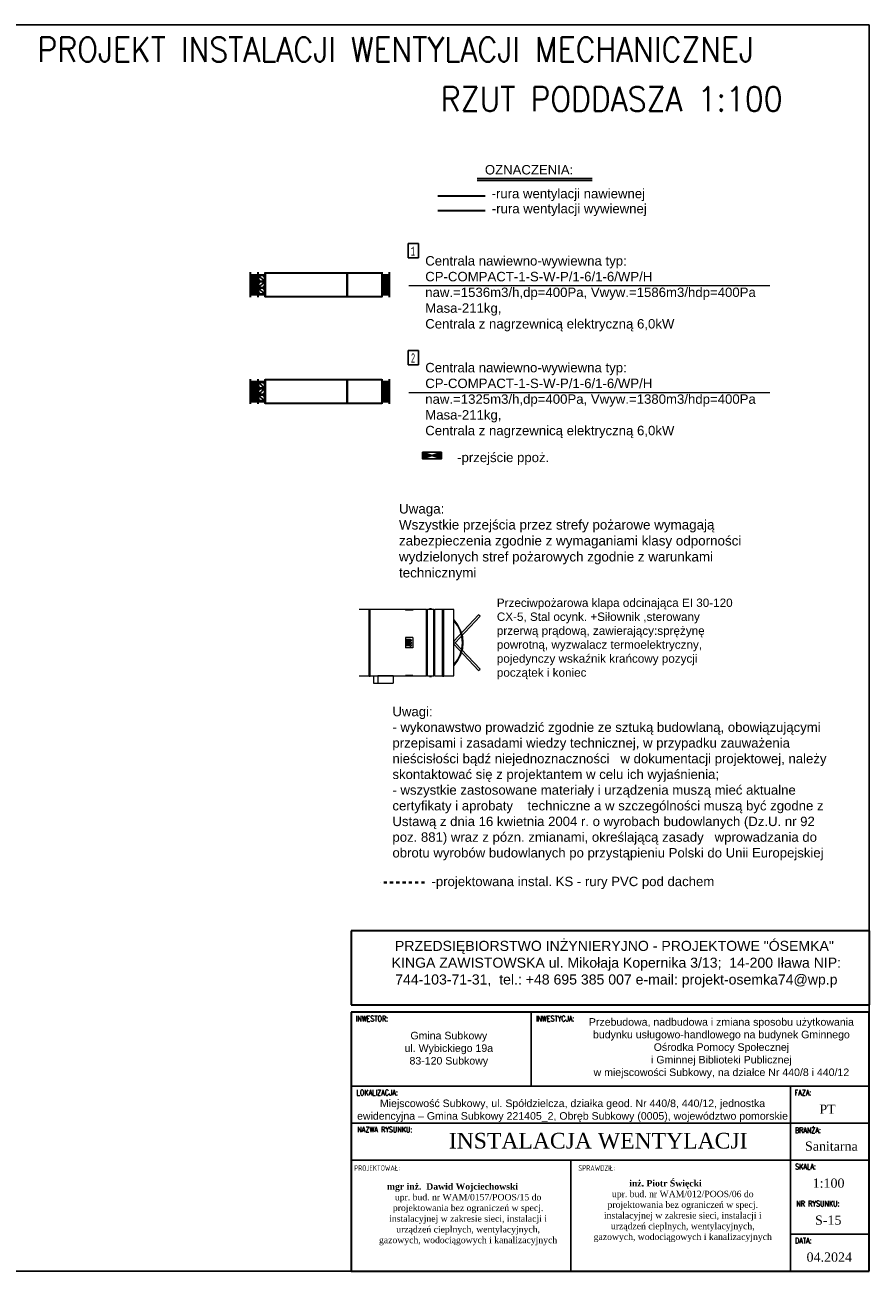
# Model space of a CAD drawing. Extents: x 280060 to 689961, y 120405 to 160329.
# Tile 65 of 85: x 667590 to 669603, y 145019 to 147989. Entities that reach past the tile are written whole.
import ezdxf

# ---------------------------------------------------------------- set-up
doc = ezdxf.new("R2010")
doc.units = 0
doc.header["$MEASUREMENT"] = 0
doc.linetypes.add('3', pattern=[1, 0.5, -0.5])
for name, color, linetype, lineweight in [('KAM-pro Biała Zarys', 7, 'CONTINUOUS', 9), ('KAM-pro Kocioł C.O.', 7, 'CONTINUOUS', 18), ('KAM-pro Linia K.S Wewnętrznej', 36, 'CONTINUOUS', 40), ('KAM-pro Opis Sanitarny', 7, 'CONTINUOUS', 18), ('KAM-pro Opis Wentylacji', 7, 'CONTINUOUS', 5), ('KAM-pro Wentylacja Nawiew', 1, 'CONTINUOUS', 30), ('KAM-pro Wentylacja Wywiew', 161, 'CONTINUOUS', 30)]:
    doc.layers.add(name, color=color, linetype=linetype, lineweight=lineweight)
doc.styles.add('damian', font='arial.ttf')
doc.styles.add('GRUBA', font='times.ttf')
doc.styles.add('KomProjekt', font='arial.ttf')
doc.styles.add('moj', font='romans.shx', dxfattribs={"width": 0.9, "height": 10})
doc.styles.add('pomieszczenia', font='lucon.TTF', dxfattribs={"width": 0.8})
doc.styles.add('Tabelka', font='times.ttf', dxfattribs={"width": 0.8})

msp = doc.modelspace()

# ---------------------------------------------------------------- hatches: boundary and pattern name
at = {"layer": 'KAM-pro Biała Zarys', "lineweight": 25}
h = msp.add_hatch(color=1, dxfattribs=at)
h.dxf.hatch_style = 1
h.paths.add_polyline_path([(668538, 146970.7), (668538, 146954.9), (668560.4, 146962.8)])
h = msp.add_hatch(color=1, dxfattribs=at)
h.dxf.hatch_style = 1
h.paths.add_polyline_path([(668560.4, 146962.8), (668582.9, 146954.9), (668582.9, 146970.7)])

# ---------------------------------------------------------------- linework, layer by layer
at = {"layer": 'KAM-pro Biała Zarys', "lineweight": 30}
for p, q in [((669602.5, 145830.4), (668368.1, 145830.4)), ((668368.1, 145830.4), (668368.1, 145654)), ((669602.5, 145830.4), (669602.5, 145654)), ((668368.1, 145654), (669602.5, 145654)), ((669602.5, 145636.4), (668368.1, 145636.4)), ((668368.1, 145636.4), (668368.1, 145019.2)), ((669602.5, 145019.2), (669602.5, 145636.4)), ((668368.1, 145019.2), (669602.5, 145019.2))]:
    msp.add_line(p, q, dxfattribs=at)
at = {"layer": 'KAM-pro Biała Zarys', "lineweight": 25}
for p, q in [((668796.8, 145636.4), (668796.8, 145460.1)), ((668368.1, 145460.1), (669602.5, 145460.1)), ((669415.4, 145019.2), (669415.4, 145460.1)), ((668368.1, 145371.9), (669602.5, 145371.9)), ((668368.1, 145283.7), (669415.4, 145283.7)), ((668891.8, 145283.7), (668891.8, 145019.2)), ((669415.4, 145283.7), (669602.5, 145283.7)), ((669415.4, 145107.4), (669602.5, 145107.4))]:
    msp.add_line(p, q, dxfattribs=at)
msp.add_lwpolyline([(663302.5, 147989.2), (669602.5, 147989.2), (669602.5, 145019.2), (663302.5, 145019.2)], close=True, dxfattribs=at)
msp.add_lwpolyline([(668538, 146970.7), (668538, 146954.9), (668582.9, 146954.9), (668582.9, 146970.7), (668538, 146970.7), (668582.9, 146954.9), (668582.9, 146970.7), (668538, 146954.9)], dxfattribs=at)
at = {"layer": 'KAM-pro Kocioł C.O.', "lineweight": 25}
for p, q in [((668528.4, 147468), (668503.5, 147468)), ((668503.5, 147468), (668503.5, 147433.9)), ((668528.4, 147433.9), (668528.4, 147468)), ((668503.5, 147433.9), (668528.4, 147433.9)), ((668528.4, 147213.5), (668503.5, 147213.5)), ((668503.5, 147213.5), (668503.5, 147179.3)), ((668528.4, 147179.3), (668528.4, 147213.5)), ((668503.5, 147179.3), (668528.4, 147179.3))]:
    msp.add_line(p, q, dxfattribs=at)
at = {"layer": 'KAM-pro Linia K.S Wewnętrznej', "color": 30, "linetype": '3', "ltscale": 15, "true_color": 0xe67300}
msp.add_line((668542.9, 145945.2), (668437.6, 145945.2), dxfattribs=at)
at = {"layer": 'KAM-pro Opis Sanitarny', "lineweight": 25}
for p, q in [((668942.3, 147623.4), (668668, 147623.4)), ((668942.3, 147618.4), (668668, 147618.4))]:
    msp.add_line(p, q, dxfattribs=at)
at = {"layer": 'KAM-pro Opis Wentylacji', "lineweight": 30}
for p, q in [((668127.2, 147399.7), (668127.2, 147340.4)), ((668127.2, 147399.7), (668127.2, 147340.4)), ((668127.2, 147393.7), (668145.2, 147393.7)), ((668127.2, 147393.7), (668145.2, 147393.7)), ((668131.7, 147393.7), (668140.7, 147393.7)), ((668131.7, 147346.4), (668131.7, 147393.7)), ((668131.7, 147393.7), (668131.7, 147393.7)), ((668131.7, 147389.2), (668136.2, 147393.7)), ((668131.7, 147393.7), (668140.7, 147384.7)), ((668131.7, 147384.7), (668140.7, 147393.7)), ((668131.7, 147393.7), (668140.7, 147393.7)), ((668131.7, 147346.4), (668131.7, 147393.7)), ((668131.7, 147393.7), (668131.7, 147393.7)), ((668131.7, 147389.2), (668136.2, 147393.7)), ((668131.7, 147393.7), (668140.7, 147384.7)), ((668131.7, 147384.7), (668140.7, 147393.7)), ((668131.7, 147389.2), (668140.7, 147380.2)), ((668131.7, 147380.2), (668140.7, 147389.2)), ((668131.7, 147389.2), (668140.7, 147380.2)), ((668131.7, 147380.2), (668140.7, 147389.2)), ((668131.7, 147384.7), (668140.7, 147375.7)), ((668131.7, 147375.7), (668140.7, 147384.7)), ((668131.7, 147384.7), (668140.7, 147375.7)), ((668131.7, 147375.7), (668140.7, 147384.7)), ((668131.7, 147380.2), (668140.7, 147371.2)), ((668131.7, 147371.2), (668140.7, 147380.2)), ((668131.7, 147380.2), (668140.7, 147371.2)), ((668131.7, 147371.2), (668140.7, 147380.2)), ((668131.7, 147375.7), (668140.7, 147366.7)), ((668131.7, 147366.7), (668140.7, 147375.7)), ((668131.7, 147375.7), (668140.7, 147366.7)), ((668131.7, 147366.7), (668140.7, 147375.7)), ((668136.2, 147393.7), (668140.7, 147389.2)), ((668136.2, 147393.7), (668140.7, 147389.2)), ((668140.7, 147393.7), (668140.7, 147346.4)), ((668140.7, 147393.7), (668140.7, 147393.7)), ((668140.7, 147393.7), (668140.7, 147346.4)), ((668140.7, 147393.7), (668140.7, 147393.7)), ((668145.2, 147399.7), (668145.2, 147340.4)), ((668145.2, 147399.7), (668145.2, 147340.4)), ((668145.2, 147399.7), (668145.2, 147340.4)), ((668145.2, 147399.7), (668145.2, 147340.4)), ((668145.2, 147393.7), (668163.2, 147393.7)), ((668145.2, 147393.7), (668163.2, 147393.7)), ((668159.4, 147380), (668149, 147390.4)), ((668159.4, 147380), (668149, 147390.4)), ((668149, 147364.8), (668159.4, 147375.2)), ((668149, 147364.8), (668159.4, 147375.2)), ((668163.2, 147399.7), (668163.2, 147340.4)), ((668163.2, 147399.7), (668163.2, 147340.4)), ((668163.2, 147398.5), (668358.2, 147398.5)), ((668163.2, 147341.5), (668163.2, 147398.5)), ((668163.2, 147398.5), (668358.2, 147398.5)), ((668163.2, 147341.5), (668163.2, 147398.5)), ((668163.2, 147395.5), (668163.2, 147395.5)), ((668166.2, 147398.5), (668166.2, 147398.5)), ((668355.2, 147398.5), (668355.2, 147398.5)), ((668358.2, 147398.5), (668440.7, 147398.5)), ((668358.2, 147341.5), (668358.2, 147398.5)), ((668358.2, 147398.5), (668440.7, 147398.5)), ((668358.2, 147341.5), (668358.2, 147398.5)), ((668358.2, 147398.5), (668440.7, 147398.5)), ((668358.2, 147341.5), (668358.2, 147398.5)), ((668358.2, 147398.5), (668440.7, 147398.5)), ((668358.2, 147341.5), (668358.2, 147398.5)), ((668358.2, 147398.5), (668358.2, 147341.5)), ((668358.2, 147398.5), (668358.2, 147341.5)), ((668358.2, 147395.5), (668358.2, 147395.5)), ((668358.2, 147395.5), (668358.2, 147395.5)), ((668358.2, 147395.5), (668358.2, 147395.5)), ((668361.2, 147398.5), (668361.2, 147398.5)), ((668361.2, 147398.5), (668361.2, 147398.5)), ((668437.7, 147398.5), (668437.7, 147398.5)), ((668437.7, 147398.5), (668437.7, 147398.5)), ((668440.7, 147399.7), (668440.7, 147340.4)), ((668440.7, 147399.7), (668440.7, 147340.4)), ((668440.7, 147398.5), (668440.7, 147341.5)), ((668440.7, 147398.5), (668440.7, 147341.5)), ((668440.7, 147398.5), (668440.7, 147341.5)), ((668440.7, 147398.5), (668440.7, 147341.5)), ((668440.7, 147395.5), (668440.7, 147395.5)), ((668440.7, 147395.5), (668440.7, 147395.5)), ((668440.7, 147393.7), (668458.7, 147393.7)), ((668440.7, 147393.7), (668458.7, 147393.7)), ((668445.2, 147393.7), (668454.2, 147393.7)), ((668445.2, 147346.4), (668445.2, 147393.7)), ((668445.2, 147393.7), (668445.2, 147393.7)), ((668445.2, 147389.2), (668449.7, 147393.7)), ((668445.2, 147393.7), (668454.2, 147384.7)), ((668445.2, 147384.7), (668454.2, 147393.7)), ((668445.2, 147393.7), (668454.2, 147393.7)), ((668445.2, 147346.4), (668445.2, 147393.7)), ((668445.2, 147393.7), (668445.2, 147393.7)), ((668445.2, 147389.2), (668449.7, 147393.7)), ((668445.2, 147393.7), (668454.2, 147384.7)), ((668445.2, 147384.7), (668454.2, 147393.7)), ((668445.2, 147389.2), (668454.2, 147380.2)), ((668445.2, 147380.2), (668454.2, 147389.2)), ((668445.2, 147389.2), (668454.2, 147380.2)), ((668445.2, 147380.2), (668454.2, 147389.2)), ((668445.2, 147384.7), (668454.2, 147375.7)), ((668445.2, 147375.7), (668454.2, 147384.7)), ((668445.2, 147384.7), (668454.2, 147375.7)), ((668445.2, 147375.7), (668454.2, 147384.7)), ((668445.2, 147380.2), (668454.2, 147371.2)), ((668445.2, 147371.2), (668454.2, 147380.2)), ((668445.2, 147380.2), (668454.2, 147371.2)), ((668445.2, 147371.2), (668454.2, 147380.2)), ((668445.2, 147375.7), (668454.2, 147366.7)), ((668445.2, 147366.7), (668454.2, 147375.7)), ((668445.2, 147375.7), (668454.2, 147366.7)), ((668445.2, 147366.7), (668454.2, 147375.7)), ((668449.7, 147393.7), (668454.2, 147389.2)), ((668449.7, 147393.7), (668454.2, 147389.2)), ((668454.2, 147393.7), (668454.2, 147346.4)), ((668454.2, 147393.7), (668454.2, 147393.7)), ((668454.2, 147393.7), (668454.2, 147346.4)), ((668454.2, 147393.7), (668454.2, 147393.7)), ((668458.7, 147399.7), (668458.7, 147340.4)), ((668458.7, 147399.7), (668458.7, 147340.4)), ((668127.2, 147346.4), (668145.2, 147346.4)), ((668127.2, 147346.4), (668145.2, 147346.4)), ((668131.7, 147371.2), (668140.7, 147362.2)), ((668131.7, 147362.2), (668140.7, 147371.2)), ((668131.7, 147371.2), (668140.7, 147362.2)), ((668131.7, 147362.2), (668140.7, 147371.2)), ((668131.7, 147366.7), (668140.7, 147357.7)), ((668131.7, 147357.7), (668140.7, 147366.7)), ((668131.7, 147366.7), (668140.7, 147357.7)), ((668131.7, 147357.7), (668140.7, 147366.7)), ((668131.7, 147362.2), (668140.7, 147353.2)), ((668131.7, 147353.2), (668140.7, 147362.2)), ((668131.7, 147362.2), (668140.7, 147353.2)), ((668131.7, 147353.2), (668140.7, 147362.2)), ((668131.7, 147357.7), (668140.7, 147348.7)), ((668131.7, 147348.7), (668140.7, 147357.7)), ((668131.7, 147357.7), (668140.7, 147348.7)), ((668131.7, 147348.7), (668140.7, 147357.7)), ((668131.7, 147353.2), (668138.5, 147346.4)), ((668131.7, 147353.2), (668138.5, 147346.4)), ((668131.7, 147348.7), (668134, 147346.4)), ((668131.7, 147348.7), (668134, 147346.4)), ((668140.7, 147346.4), (668131.7, 147346.4)), ((668140.7, 147346.4), (668131.7, 147346.4)), ((668134, 147346.4), (668140.7, 147353.2)), ((668134, 147346.4), (668140.7, 147353.2)), ((668138.5, 147346.4), (668140.7, 147348.7)), ((668138.5, 147346.4), (668140.7, 147348.7)), ((668145.2, 147346.4), (668163.2, 147346.4)), ((668145.2, 147346.4), (668163.2, 147346.4)), ((668149, 147360.1), (668159.4, 147349.7)), ((668149, 147360.1), (668159.4, 147349.7)), ((668163.2, 147344.5), (668163.2, 147344.5)), ((668358.2, 147344.5), (668358.2, 147344.5)), ((668358.2, 147344.5), (668358.2, 147344.5)), ((668358.2, 147344.5), (668358.2, 147344.5)), ((668440.7, 147346.4), (668458.7, 147346.4)), ((668440.7, 147346.4), (668458.7, 147346.4)), ((668440.7, 147344.5), (668440.7, 147344.5)), ((668440.7, 147344.5), (668440.7, 147344.5)), ((668445.2, 147371.2), (668454.2, 147362.2)), ((668445.2, 147362.2), (668454.2, 147371.2)), ((668445.2, 147371.2), (668454.2, 147362.2)), ((668445.2, 147362.2), (668454.2, 147371.2)), ((668445.2, 147366.7), (668454.2, 147357.7)), ((668445.2, 147357.7), (668454.2, 147366.7)), ((668445.2, 147366.7), (668454.2, 147357.7)), ((668445.2, 147357.7), (668454.2, 147366.7)), ((668445.2, 147362.2), (668454.2, 147353.2)), ((668445.2, 147353.2), (668454.2, 147362.2)), ((668445.2, 147362.2), (668454.2, 147353.2)), ((668445.2, 147353.2), (668454.2, 147362.2)), ((668445.2, 147357.7), (668454.2, 147348.7)), ((668445.2, 147348.7), (668454.2, 147357.7)), ((668445.2, 147357.7), (668454.2, 147348.7)), ((668445.2, 147348.7), (668454.2, 147357.7)), ((668445.2, 147353.2), (668452, 147346.4)), ((668445.2, 147353.2), (668452, 147346.4)), ((668445.2, 147348.7), (668447.5, 147346.4)), ((668445.2, 147348.7), (668447.5, 147346.4)), ((668454.2, 147346.4), (668445.2, 147346.4)), ((668454.2, 147346.4), (668445.2, 147346.4)), ((668447.5, 147346.4), (668454.2, 147353.2)), ((668447.5, 147346.4), (668454.2, 147353.2)), ((668452, 147346.4), (668454.2, 147348.7)), ((668452, 147346.4), (668454.2, 147348.7)), ((668358.2, 147341.5), (668163.2, 147341.5)), ((668358.2, 147341.5), (668163.2, 147341.5)), ((668166.2, 147341.5), (668166.2, 147341.5)), ((668355.2, 147341.5), (668355.2, 147341.5)), ((668440.7, 147341.5), (668358.2, 147341.5)), ((668440.7, 147341.5), (668358.2, 147341.5)), ((668440.7, 147341.5), (668358.2, 147341.5)), ((668440.7, 147341.5), (668358.2, 147341.5)), ((668361.2, 147341.5), (668361.2, 147341.5)), ((668361.2, 147341.5), (668361.2, 147341.5)), ((668437.7, 147341.5), (668437.7, 147341.5)), ((668437.7, 147341.5), (668437.7, 147341.5)), ((668127.2, 147145.1), (668127.2, 147085.8)), ((668127.2, 147145.1), (668127.2, 147085.8)), ((668127.2, 147139.1), (668145.2, 147139.1)), ((668127.2, 147139.1), (668145.2, 147139.1)), ((668131.7, 147139.1), (668140.7, 147139.1)), ((668131.7, 147091.8), (668131.7, 147139.1)), ((668131.7, 147139.1), (668131.7, 147139.1)), ((668131.7, 147134.6), (668136.2, 147139.1)), ((668131.7, 147139.1), (668140.7, 147130.1)), ((668131.7, 147130.1), (668140.7, 147139.1)), ((668131.7, 147139.1), (668140.7, 147139.1)), ((668131.7, 147091.8), (668131.7, 147139.1)), ((668131.7, 147139.1), (668131.7, 147139.1)), ((668131.7, 147134.6), (668136.2, 147139.1)), ((668131.7, 147139.1), (668140.7, 147130.1)), ((668131.7, 147130.1), (668140.7, 147139.1)), ((668131.7, 147134.6), (668140.7, 147125.6)), ((668131.7, 147125.6), (668140.7, 147134.6)), ((668131.7, 147134.6), (668140.7, 147125.6)), ((668131.7, 147125.6), (668140.7, 147134.6)), ((668136.2, 147139.1), (668140.7, 147134.6)), ((668136.2, 147139.1), (668140.7, 147134.6)), ((668140.7, 147139.1), (668140.7, 147091.8)), ((668140.7, 147139.1), (668140.7, 147139.1)), ((668140.7, 147139.1), (668140.7, 147091.8)), ((668140.7, 147139.1), (668140.7, 147139.1)), ((668145.2, 147145.1), (668145.2, 147085.8)), ((668145.2, 147145.1), (668145.2, 147085.8)), ((668145.2, 147145.1), (668145.2, 147085.8)), ((668145.2, 147145.1), (668145.2, 147085.8)), ((668145.2, 147139.1), (668163.2, 147139.1)), ((668145.2, 147139.1), (668163.2, 147139.1)), ((668159.4, 147125.4), (668149, 147135.8)), ((668159.4, 147125.4), (668149, 147135.8)), ((668163.2, 147145.1), (668163.2, 147085.8)), ((668163.2, 147145.1), (668163.2, 147085.8)), ((668163.2, 147144), (668358.2, 147144)), ((668163.2, 147087), (668163.2, 147144)), ((668163.2, 147144), (668358.2, 147144)), ((668163.2, 147087), (668163.2, 147144)), ((668163.2, 147141), (668163.2, 147141)), ((668166.2, 147144), (668166.2, 147144)), ((668355.2, 147144), (668355.2, 147144)), ((668358.2, 147144), (668440.7, 147144)), ((668358.2, 147087), (668358.2, 147144)), ((668358.2, 147144), (668440.7, 147144)), ((668358.2, 147087), (668358.2, 147144)), ((668358.2, 147144), (668440.7, 147144)), ((668358.2, 147087), (668358.2, 147144)), ((668358.2, 147144), (668440.7, 147144)), ((668358.2, 147087), (668358.2, 147144)), ((668358.2, 147144), (668358.2, 147087)), ((668358.2, 147144), (668358.2, 147087)), ((668358.2, 147141), (668358.2, 147141)), ((668358.2, 147141), (668358.2, 147141)), ((668358.2, 147141), (668358.2, 147141)), ((668361.2, 147144), (668361.2, 147144)), ((668361.2, 147144), (668361.2, 147144)), ((668437.7, 147144), (668437.7, 147144)), ((668437.7, 147144), (668437.7, 147144)), ((668440.7, 147145.1), (668440.7, 147085.8)), ((668440.7, 147145.1), (668440.7, 147085.8)), ((668440.7, 147144), (668440.7, 147087)), ((668440.7, 147144), (668440.7, 147087)), ((668440.7, 147144), (668440.7, 147087)), ((668440.7, 147144), (668440.7, 147087)), ((668440.7, 147141), (668440.7, 147141)), ((668440.7, 147141), (668440.7, 147141)), ((668440.7, 147139.1), (668458.7, 147139.1)), ((668440.7, 147139.1), (668458.7, 147139.1)), ((668445.2, 147139.1), (668454.2, 147139.1)), ((668445.2, 147091.8), (668445.2, 147139.1)), ((668445.2, 147139.1), (668445.2, 147139.1)), ((668445.2, 147134.6), (668449.7, 147139.1)), ((668445.2, 147139.1), (668454.2, 147130.1)), ((668445.2, 147130.1), (668454.2, 147139.1)), ((668445.2, 147139.1), (668454.2, 147139.1)), ((668445.2, 147091.8), (668445.2, 147139.1)), ((668445.2, 147139.1), (668445.2, 147139.1)), ((668445.2, 147134.6), (668449.7, 147139.1)), ((668445.2, 147139.1), (668454.2, 147130.1)), ((668445.2, 147130.1), (668454.2, 147139.1)), ((668445.2, 147134.6), (668454.2, 147125.6)), ((668445.2, 147125.6), (668454.2, 147134.6)), ((668445.2, 147134.6), (668454.2, 147125.6)), ((668445.2, 147125.6), (668454.2, 147134.6)), ((668449.7, 147139.1), (668454.2, 147134.6)), ((668449.7, 147139.1), (668454.2, 147134.6)), ((668454.2, 147139.1), (668454.2, 147091.8)), ((668454.2, 147139.1), (668454.2, 147139.1)), ((668454.2, 147139.1), (668454.2, 147091.8)), ((668454.2, 147139.1), (668454.2, 147139.1)), ((668458.7, 147145.1), (668458.7, 147085.8)), ((668458.7, 147145.1), (668458.7, 147085.8)), ((668131.7, 147130.1), (668140.7, 147121.1)), ((668131.7, 147121.1), (668140.7, 147130.1)), ((668131.7, 147130.1), (668140.7, 147121.1)), ((668131.7, 147121.1), (668140.7, 147130.1)), ((668131.7, 147125.6), (668140.7, 147116.6)), ((668131.7, 147116.6), (668140.7, 147125.6)), ((668131.7, 147125.6), (668140.7, 147116.6)), ((668131.7, 147116.6), (668140.7, 147125.6)), ((668131.7, 147121.1), (668140.7, 147112.1)), ((668131.7, 147112.1), (668140.7, 147121.1)), ((668131.7, 147121.1), (668140.7, 147112.1)), ((668131.7, 147112.1), (668140.7, 147121.1)), ((668131.7, 147116.6), (668140.7, 147107.6)), ((668131.7, 147107.6), (668140.7, 147116.6)), ((668131.7, 147116.6), (668140.7, 147107.6)), ((668131.7, 147107.6), (668140.7, 147116.6)), ((668131.7, 147112.1), (668140.7, 147103.1)), ((668131.7, 147103.1), (668140.7, 147112.1)), ((668131.7, 147112.1), (668140.7, 147103.1)), ((668131.7, 147103.1), (668140.7, 147112.1)), ((668131.7, 147107.6), (668140.7, 147098.6)), ((668131.7, 147098.6), (668140.7, 147107.6)), ((668131.7, 147107.6), (668140.7, 147098.6)), ((668131.7, 147098.6), (668140.7, 147107.6)), ((668149, 147110.3), (668159.4, 147120.7)), ((668149, 147110.3), (668159.4, 147120.7)), ((668149, 147105.5), (668159.4, 147095.1)), ((668149, 147105.5), (668159.4, 147095.1)), ((668445.2, 147130.1), (668454.2, 147121.1)), ((668445.2, 147121.1), (668454.2, 147130.1)), ((668445.2, 147130.1), (668454.2, 147121.1)), ((668445.2, 147121.1), (668454.2, 147130.1)), ((668445.2, 147125.6), (668454.2, 147116.6)), ((668445.2, 147116.6), (668454.2, 147125.6)), ((668445.2, 147125.6), (668454.2, 147116.6)), ((668445.2, 147116.6), (668454.2, 147125.6)), ((668445.2, 147121.1), (668454.2, 147112.1)), ((668445.2, 147112.1), (668454.2, 147121.1)), ((668445.2, 147121.1), (668454.2, 147112.1)), ((668445.2, 147112.1), (668454.2, 147121.1)), ((668445.2, 147116.6), (668454.2, 147107.6)), ((668445.2, 147107.6), (668454.2, 147116.6)), ((668445.2, 147116.6), (668454.2, 147107.6)), ((668445.2, 147107.6), (668454.2, 147116.6)), ((668445.2, 147112.1), (668454.2, 147103.1)), ((668445.2, 147103.1), (668454.2, 147112.1)), ((668445.2, 147112.1), (668454.2, 147103.1)), ((668445.2, 147103.1), (668454.2, 147112.1)), ((668445.2, 147107.6), (668454.2, 147098.6)), ((668445.2, 147098.6), (668454.2, 147107.6)), ((668445.2, 147107.6), (668454.2, 147098.6)), ((668445.2, 147098.6), (668454.2, 147107.6)), ((668127.2, 147091.8), (668145.2, 147091.8)), ((668127.2, 147091.8), (668145.2, 147091.8)), ((668131.7, 147103.1), (668140.7, 147094.1)), ((668131.7, 147094.1), (668140.7, 147103.1)), ((668131.7, 147103.1), (668140.7, 147094.1)), ((668131.7, 147094.1), (668140.7, 147103.1)), ((668131.7, 147098.6), (668138.5, 147091.8)), ((668131.7, 147098.6), (668138.5, 147091.8)), ((668131.7, 147094.1), (668134, 147091.8)), ((668131.7, 147094.1), (668134, 147091.8)), ((668140.7, 147091.8), (668131.7, 147091.8)), ((668140.7, 147091.8), (668131.7, 147091.8)), ((668134, 147091.8), (668140.7, 147098.6)), ((668134, 147091.8), (668140.7, 147098.6)), ((668138.5, 147091.8), (668140.7, 147094.1)), ((668138.5, 147091.8), (668140.7, 147094.1)), ((668145.2, 147091.8), (668163.2, 147091.8)), ((668145.2, 147091.8), (668163.2, 147091.8)), ((668163.2, 147090), (668163.2, 147090)), ((668358.2, 147087), (668163.2, 147087)), ((668358.2, 147087), (668163.2, 147087)), ((668166.2, 147087), (668166.2, 147087)), ((668355.2, 147087), (668355.2, 147087)), ((668358.2, 147090), (668358.2, 147090)), ((668358.2, 147090), (668358.2, 147090)), ((668358.2, 147090), (668358.2, 147090)), ((668440.7, 147087), (668358.2, 147087)), ((668440.7, 147087), (668358.2, 147087)), ((668440.7, 147087), (668358.2, 147087)), ((668440.7, 147087), (668358.2, 147087)), ((668361.2, 147087), (668361.2, 147087)), ((668361.2, 147087), (668361.2, 147087)), ((668437.7, 147087), (668437.7, 147087)), ((668437.7, 147087), (668437.7, 147087)), ((668440.7, 147091.8), (668458.7, 147091.8)), ((668440.7, 147091.8), (668458.7, 147091.8)), ((668440.7, 147090), (668440.7, 147090)), ((668440.7, 147090), (668440.7, 147090)), ((668445.2, 147103.1), (668454.2, 147094.1)), ((668445.2, 147094.1), (668454.2, 147103.1)), ((668445.2, 147103.1), (668454.2, 147094.1)), ((668445.2, 147094.1), (668454.2, 147103.1)), ((668445.2, 147098.6), (668452, 147091.8)), ((668445.2, 147098.6), (668452, 147091.8)), ((668445.2, 147094.1), (668447.5, 147091.8)), ((668445.2, 147094.1), (668447.5, 147091.8)), ((668454.2, 147091.8), (668445.2, 147091.8)), ((668454.2, 147091.8), (668445.2, 147091.8)), ((668447.5, 147091.8), (668454.2, 147098.6)), ((668447.5, 147091.8), (668454.2, 147098.6)), ((668452, 147091.8), (668454.2, 147094.1)), ((668452, 147091.8), (668454.2, 147094.1))]:
    msp.add_line(p, q, dxfattribs=at)
at = {"layer": 'KAM-pro Opis Wentylacji'}
for p, q in [((668505.3, 147368.1), (669365.9, 147368.1)), ((668505.3, 147113.5), (669365.9, 147113.5)), ((668411, 146595.6), (668387.3, 146595.6)), ((668413.5, 146596.2), (668411, 146596.2)), ((668411, 146596.2), (668411, 146595.6)), ((668411, 146516.8), (668411, 146595.6)), ((668413.5, 146516.8), (668413.5, 146596.2)), ((668547.5, 146595.6), (668413.5, 146595.6)), ((668497.3, 146595.6), (668497.3, 146594.6)), ((668514.8, 146594.6), (668497.3, 146594.6)), ((668508.2, 146595.6), (668499.5, 146595.6)), ((668499.5, 146595.4), (668499.5, 146595.2)), ((668508.2, 146595.4), (668499.5, 146595.4)), ((668508.2, 146595.2), (668499.5, 146595.2)), ((668508.2, 146595.6), (668512.6, 146595.6)), ((668508.2, 146595.5), (668512.6, 146595.3)), ((668508.2, 146595.1), (668512.6, 146595.3)), ((668508.2, 146595.1), (668508.2, 146595.2)), ((668514.8, 146595.6), (668514.8, 146594.6)), ((668547.5, 146516.8), (668547.5, 146595.6)), ((668550, 146594.9), (668547.5, 146594.9)), ((668565, 146595.6), (668550, 146595.6)), ((668550, 146595.6), (668550, 146594.9)), ((668550, 146516.8), (668550, 146594.9)), ((668559.8, 146597.6), (668554.8, 146597.6)), ((668554.8, 146597.6), (668554.8, 146595.6)), ((668559.8, 146595.6), (668559.8, 146597.6)), ((668565, 146516.8), (668565, 146595.6)), ((668567.5, 146594.9), (668565, 146594.9)), ((668586, 146595.6), (668567.5, 146595.6)), ((668567.5, 146595.6), (668567.5, 146594.9)), ((668567.5, 146516.8), (668567.5, 146594.9)), ((668588.5, 146596.2), (668586, 146596.2)), ((668586, 146596.2), (668586, 146595.6)), ((668586, 146516.8), (668586, 146595.6)), ((668588.5, 146516.8), (668588.5, 146596.2)), ((668612.3, 146595.6), (668588.5, 146595.6)), ((668612.3, 146438.1), (668612.3, 146595.6)), ((668411, 146438.1), (668411, 146516.8)), ((668413.5, 146437.4), (668413.5, 146516.8)), ((668514.8, 146529.3), (668497.3, 146529.3)), ((668497.3, 146529.3), (668497.3, 146504.4)), ((668499.5, 146524.5), (668499.5, 146521.6)), ((668508.2, 146524.5), (668499.5, 146524.5)), ((668508.2, 146521.6), (668499.5, 146521.6)), ((668499.5, 146518.3), (668499.5, 146515.3)), ((668508.2, 146518.3), (668499.5, 146518.3)), ((668508.2, 146515.3), (668499.5, 146515.3)), ((668499.5, 146512.1), (668499.5, 146509.1)), ((668508.2, 146512.1), (668499.5, 146512.1)), ((668508.2, 146525.5), (668512.6, 146523)), ((668508.2, 146520.6), (668512.6, 146523)), ((668508.2, 146520.6), (668508.2, 146521.6)), ((668508.2, 146519.3), (668512.6, 146516.8)), ((668508.2, 146514.3), (668512.6, 146516.8)), ((668508.2, 146514.3), (668508.2, 146515.3)), ((668508.2, 146513.1), (668512.6, 146510.6)), ((668508.2, 146508.1), (668512.6, 146510.6)), ((668514.8, 146529.3), (668514.8, 146504.4)), ((668547.5, 146438.1), (668547.5, 146516.8)), ((668550, 146438.7), (668550, 146516.8)), ((668565, 146438.1), (668565, 146516.8)), ((668567.5, 146438.7), (668567.5, 146516.8)), ((668586, 146438.1), (668586, 146516.8)), ((668588.5, 146437.4), (668588.5, 146516.8)), ((668514.8, 146504.4), (668497.3, 146504.4)), ((668508.2, 146509.1), (668499.5, 146509.1)), ((668508.2, 146508.1), (668508.2, 146509.1)), ((668387.3, 146438.1), (668411, 146438.1)), ((668411, 146438.1), (668411, 146437.4)), ((668411, 146437.4), (668413.5, 146437.4)), ((668413.5, 146438.1), (668442.8, 146438.1)), ((668421.5, 146438), (668421.5, 146420.5)), ((668421.5, 146438), (668431.5, 146438)), ((668468, 146438), (668431.5, 146438)), ((668431.5, 146438), (668431.5, 146420.5)), ((668442.8, 146438.1), (668446.8, 146438.1)), ((668446.8, 146438.1), (668547.5, 146438.1)), ((668468, 146438), (668468, 146420.5)), ((668514.8, 146439), (668497.3, 146439)), ((668497.3, 146439), (668497.3, 146438.1)), ((668499.5, 146438.2), (668499.5, 146438.4)), ((668508.2, 146438.4), (668499.5, 146438.4)), ((668508.2, 146438.2), (668499.5, 146438.2)), ((668508.2, 146438.1), (668499.5, 146438.1)), ((668508.2, 146438.1), (668499.5, 146438.1)), ((668508.2, 146438.5), (668508.2, 146438.4)), ((668508.2, 146438.5), (668512.6, 146438.3)), ((668508.2, 146438.1), (668512.6, 146438.3)), ((668508.2, 146438.1), (668512.6, 146438.1)), ((668508.2, 146438.1), (668512.6, 146438.1)), ((668514.8, 146439), (668514.8, 146438.1)), ((668547.5, 146438.7), (668550, 146438.7)), ((668550, 146438.7), (668550, 146438.1)), ((668550, 146438.1), (668565, 146438.1)), ((668554.8, 146438.1), (668554.8, 146436.1)), ((668554.8, 146436.1), (668559.8, 146436.1)), ((668559.8, 146436.1), (668559.8, 146438.1)), ((668565, 146438.7), (668567.5, 146438.7)), ((668567.5, 146438.7), (668567.5, 146438.1)), ((668567.5, 146438.1), (668586, 146438.1)), ((668586, 146438.1), (668586, 146437.4)), ((668586, 146437.4), (668588.5, 146437.4)), ((668588.5, 146438.1), (668612.3, 146438.1)), ((668421.5, 146420.5), (668431.5, 146420.5)), ((668421.5, 146420.5), (668421.5, 146420.5)), ((668431.5, 146420.5), (668458, 146420.5)), ((668431.5, 146420.5), (668431.5, 146420.5)), ((668431.5, 146420.5), (668431.5, 146420.5)), ((668458, 146420.5), (668468, 146420.5)), ((668458, 146420.5), (668458, 146420.5)), ((668468, 146420.5), (668468, 146420.5))]:
    msp.add_line(p, q, dxfattribs=at)
msp.add_lwpolyline([(668612.3, 146513.3), (668671.7, 146450.3), (668675.3, 146453.8), (668615.8, 146516.8), (668675.3, 146579.8), (668671.7, 146583.3), (668612.3, 146520.3)], close=True, dxfattribs=at)
for points in [[(668634.5, 146516.8), (668633.1, 146531.7), (668628.8, 146546.1), (668621.7, 146559.4), (668612.3, 146571)], [(668612.3, 146571), (668621.7, 146559.4), (668628.8, 146546.1), (668633.1, 146531.7), (668634.5, 146516.8)], [(668633.3, 146516.8), (668631.9, 146531.2), (668627.8, 146545.1), (668621.2, 146557.9), (668612.3, 146569.3)], [(668612.3, 146569.3), (668621.2, 146557.9), (668627.8, 146545.1), (668631.9, 146531.2), (668633.3, 146516.8)], [(668612.3, 146464.4), (668621.2, 146475.7), (668627.8, 146488.6), (668631.9, 146502.4), (668633.3, 146516.8)], [(668612.3, 146462.6), (668621.7, 146474.2), (668628.8, 146487.5), (668633.1, 146501.9), (668634.5, 146516.8)], [(668633.3, 146516.8), (668631.9, 146502.4), (668627.8, 146488.6), (668621.2, 146475.7), (668612.3, 146464.4)], [(668634.5, 146516.8), (668633.1, 146501.9), (668628.8, 146487.5), (668621.7, 146474.2), (668612.3, 146462.6)]]:
    msp.add_lwpolyline(points, dxfattribs=at)
at = {"layer": 'KAM-pro Opis Wentylacji', "lineweight": 30}
for centre in [(668154.2, 147385.2), (668154.2, 147385.2), (668154.2, 147370), (668154.2, 147370), (668154.2, 147354.9), (668154.2, 147354.9), (668154.2, 147130.6), (668154.2, 147130.6), (668154.2, 147115.5), (668154.2, 147115.5), (668154.2, 147100.3), (668154.2, 147100.3)]:
    msp.add_circle(centre, 7.35, dxfattribs=at)
at = {"layer": 'KAM-pro Wentylacja Nawiew'}
msp.add_line((668687.3, 147580.8), (668574.6, 147580.8), dxfattribs=at)
at = {"layer": 'KAM-pro Wentylacja Wywiew'}
msp.add_line((668687.3, 147546.4), (668574.6, 147546.4), dxfattribs=at)

# ---------------------------------------------------------------- texts
at = {"layer": 'KAM-pro Biała Zarys', "color": 1, "lineweight": 25, "style": 'moj', "width": 0.9}
for s, p in [('PROJEKT INSTALACJI WENTYLACJI MECHANICZNEJ', (667620.3, 147901.6)), ('RZUT PODDASZA 1:100', (668581.8, 147783.5))]:
    msp.add_text(s, height=58.343, dxfattribs=at).set_placement(p)
at = {"layer": 'KAM-pro Biała Zarys', "lineweight": 20, "style": 'GRUBA'}
msp.add_text('INSTALACJA WENTYLACJI', height=37.305, dxfattribs=at).set_placement((668600.7, 145311.3))
at = {"layer": 'KAM-pro Biała Zarys', "lineweight": 25, "insert": (668481.9, 146756.5), "char_height": 22.8514, "width": 855.945, "attachment_point": 4, "rotation": 360, "style": 'damian'}
msp.add_mtext('Uwaga:\\PWszystkie przejścia przez strefy pożarowe wymagają zabezpieczenia zgodnie z wymaganiami klasy odporności wydzielonych stref pożarowych zgodnie z warunkami technicznymi', dxfattribs=at)
at = {"layer": 'KAM-pro Biała Zarys', "lineweight": 25, "attachment_point": 5}
for s, insert, char_height, width, style in [('PRZEDSIĘBIORSTWO INŻYNIERYJNO - PROJEKTOWE "ÓSEMKA"  KINGA ZAWISTOWSKA ul. Mikołaja Kopernika 3/13;  14-200 Iława NIP: 744-103-71-31,  tel.: +48 695 385 007 e-mail: projekt-osemka74@wp.p', (669000.1, 145750.6), 24, 1112.605, 'KomProjekt'), ('\\pt198.39;{\\Fromans|c238;INWESTOR:}', (668417.4, 145621), 13.226, 80.865, 'Tabelka'), ('\\pt198.39;{\\Fromans|c238;INWESTYCJA:}', (668854.2, 145621), 13.226, 97.183, 'Tabelka'), ('\\A1;Przebudowa, nadbudowa i zmiana sposobu użytkowania budynku usługowo-handlowego na budynek Gminnego Ośrodka Pomocy Społecznej ^Ji Gminnej Biblioteki Publicznej \\Pw miejscowości Subkowy, na działce Nr 440/8 i 440/12', (669250.5, 145550.3), 18, 693.049, 'KomProjekt'), ('Gmina Subkowy\\Pul. Wybickiego 19a\\P83-120 Subkowy', (668600.7, 145547.8), 18, 357.226, 'KomProjekt'), ('\\pt198.39;{\\Fromans|c238;LOKALIZACJA:}', (668429.9, 145444.6), 13.226, 105.801, 'Tabelka'), ('Miejscowość Subkowy, ul. Spółdzielcza, działka geod. Nr 440/8, 440/12, jednostka ewidencyjna – Gmina Subkowy 221405_2, Obręb Subkowy (0005), województwo pomorskie', (668895.6, 145401.3), 18, 1052.831, 'KomProjekt'), ('\\pt198.39;{\\Fromans|c238;FAZA:}', (669445, 145444.6), 13.226, 41.576, 'Tabelka'), ('\\pt330.64;{\\W1;PT}', (669503.6, 145405), 22.043, 76.108, 'Tabelka'), ('\\pt198.39;{\\Fromans|c238;NAZWA RYSUNKU:}', (668448.3, 145356.5), 13.226, 142.635, 'Tabelka'), ('\\pt112.5;{\\Fromans|c238;BRANŻA:}', (669456.9, 145354.9), 13.226, 65.349, 'Tabelka'), ('\\pt330.64;{\\W1;Sanitarna}', (669512.7, 145316.8), 22.043, 105.552, 'Tabelka'), ('\\pt198.39;{\\Fromans|c238;PROJEKTOWAŁ:}', (668429.6, 145264.7), 13.226, 105.326, 'Tabelka'), ('\\pt198.39;{\\Fromans|c238;SPRAWDZIŁ:}', (668953.2, 145264.7), 13.226, 105.326, 'Tabelka'), ('\\pt198.39;{\\Fromans|c238;SKALA:}', (669451.2, 145268.3), 13.226, 53.958, 'Tabelka'), ('\\pi-74.314;{\\fTimes New Roman|b1|i0|c238|p18;mgr inż.  Dawid Wojciechowski\\fTimes New Roman|b0|i0|c238|p18;\\P\\pi0;upr. bud. nr WAM/0157/POOS/15 do \\Pprojektowania bez ograniczeń w specj. \\Pinstalacyjnej w zakresie sieci, instalacji i \\Purządzeń cieplnych, wentylacyjnych, \\Pgazowych, wodociągowych i kanalizacyjnych}', (668646.7, 145154.6), 15.3, 421.876, 'KomProjekt'), ('\\pi-82.57;{\\fTimes New Roman|b1|i0|c238|p18;inż. Piotr Święcki\\fTimes New Roman|b0|i0|c238|p18;\\P\\pi0;upr. bud. nr WAM/012/POOS/06 do \\Pprojektowania bez ograniczeń w specj. \\Pinstalacyjnej w zakresie sieci, instalacji i \\Purządzeń cieplnych, wentylacyjnych, \\Pgazowych, wodociągowych i kanalizacyjnych}', (669158.4, 145162.2), 15.3, 421.876, 'KomProjekt'), ('\\pt330.64;{\\W1;1:100}', (669506, 145228.6), 22.043, 89.072, 'Tabelka'), ('\\pt198.39;{\\Fromans|c238;NR RYSUNKU:}', (669480.6, 145180.1), 13.226, 112.882, 'Tabelka'), ('\\pt330.64;{\\W1;S-15}', (669505.2, 145140.4), 22.043, 89.072, 'Tabelka'), ('\\pt198.39;{\\Fromans|c238;DATA:}', (669445.9, 145091.9), 13.226, 43.36, 'Tabelka'), ('\\pt330.64;{\\W1;04.2024}', (669507.7, 145052.3), 22.043, 137.586, 'Tabelka')]:
    msp.add_mtext(s, dxfattribs=dict(at, insert=insert, char_height=char_height, width=width, style=style))
at = {"layer": 'KAM-pro Kocioł C.O.', "lineweight": 25, "style": 'pomieszczenia', "width": 0.5}
for s, p in [('1', (668510.4, 147438.9)), ('2', (668510.4, 147184.3))]:
    msp.add_text(s, height=22, dxfattribs=at).set_placement(p)
at = {"layer": 'KAM-pro Opis Sanitarny', "lineweight": 25, "style": 'damian'}
for s, p in [('OZNACZENIA:', (668686.7, 147632.8)), ('-rura wentylacji nawiewnej', (668702.7, 147576.1)), ('-rura wentylacji wywiewnej', (668703.3, 147540.2)), ('-przejście ppoż.', (668620.6, 146947.2)), ('-projektowana instal. KS - rury PVC pod dachem', (668559.4, 145936.6))]:
    msp.add_text(s, height=22.436, rotation=360, dxfattribs=at).set_placement(p)
at = {"layer": 'KAM-pro Opis Sanitarny', "lineweight": 25, "attachment_point": 1, "rotation": 360, "style": 'damian'}
for s, insert, char_height, width in [('Przeciwpożarowa klapa odcinająca EI 30-120\\PCX-5, Stal ocynk. +Siłownik ,sterowany przerwą prądową, zawierający:sprężynę powrotną, wyzwalacz termoelektryczny, pojedynczy wskaźnik krańcowy pozycji początek i koniec', (668715.2, 146622), 19.943, 577.46), ('Uwagi: \\P- wykonawstwo prowadzić zgodnie ze sztuką budowlaną, obowiązującymi przepisami i zasadami wiedzy technicznej, w przypadku zauważenia nieścisłości bądź niejednoznaczności   w dokumentacji projektowej, należy skontaktować się z projektantem w celu ich wyjaśnienia; \\P- wszystkie zastosowane materiały i urządzenia muszą mieć aktualne certyfikaty i aprobaty    techniczne a w szczególności muszą być zgodne z Ustawą z dnia 16 kwietnia 2004 r. o wyrobach budowlanych (Dz.U. nr 92 poz. 881) wraz z pózn. zmianami, określającą zasady   wprowadzania do obrotu wyrobów budowlanych po przystąpieniu Polski do Unii Europejskiej', (668466.3, 146364), 22.4359, 1035.607)]:
    msp.add_mtext(s, dxfattribs=dict(at, insert=insert, char_height=char_height, width=width))
at = {"layer": 'KAM-pro Opis Wentylacji', "char_height": 22.5, "width": 810.737, "attachment_point": 1, "style": 'damian'}
for s, insert in [('Centrala nawiewno-wywiewna typ:\\PCP-COMPACT-1-S-W-P/1-6/1-6/WP/H\\Pnaw.=1536m3/h,dp=400Pa, Vwyw.=1586m3/hdp=400Pa\\PMasa-211kg, \\PCentrala z nagrzewnicą elektryczną 6,0kW', (668544.5, 147438.2)), ('Centrala nawiewno-wywiewna typ:\\PCP-COMPACT-1-S-W-P/1-6/1-6/WP/H\\Pnaw.=1325m3/h,dp=400Pa, Vwyw.=1380m3/hdp=400Pa\\PMasa-211kg, \\PCentrala z nagrzewnicą elektryczną 6,0kW', (668544.5, 147183.7))]:
    msp.add_mtext(s, dxfattribs=dict(at, insert=insert))

doc.saveas('drawing.dxf')
